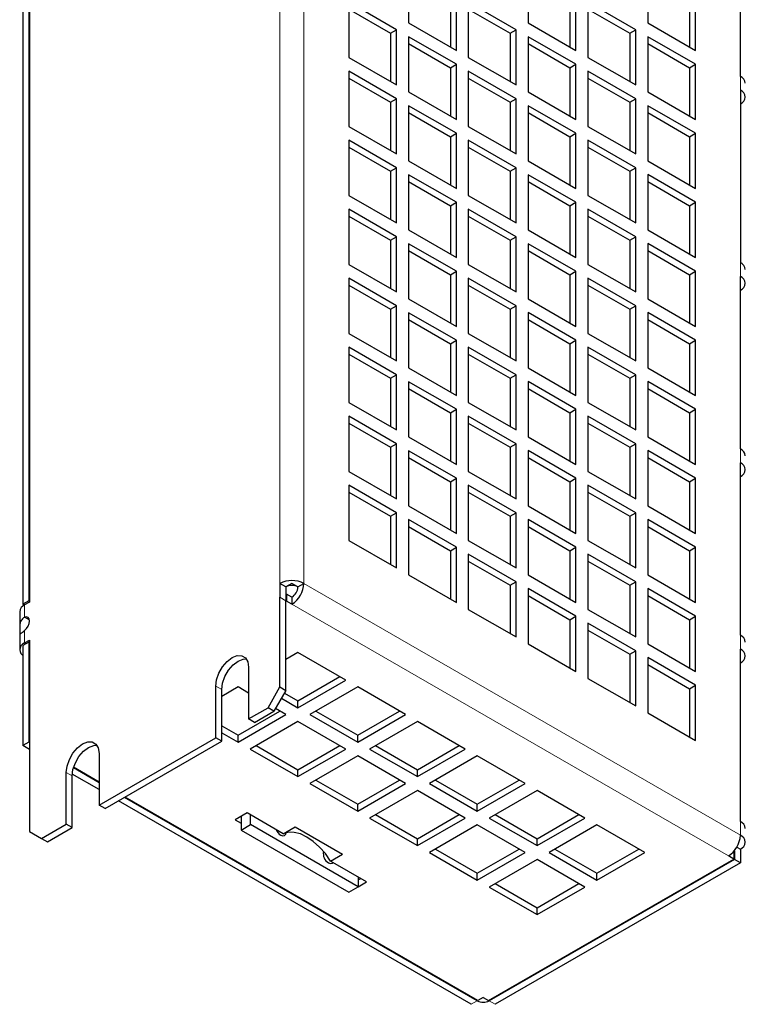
# Model space of a CAD drawing. Header units: millimetres. Extents: x 5 to 418, y 2 to 292.
# Tile 12 of 17: x 320 to 354, y 105 to 152. Entities that reach past the tile are written whole.
import ezdxf

# ---------------------------------------------------------------- set-up
doc = ezdxf.new("R2010")
doc.units = ezdxf.units.MM

msp = doc.modelspace()

# ---------------------------------------------------------------- linework, layer by layer
at = {"color": 7, "linetype": 'Continuous', "lineweight": 18}
for p, q in [((332.4141, 196.4717), (332.4141, 125.2693)), ((333.5455, 196.4717), (333.5455, 125.2693)), ((354.193, 149.2775), (354.193, 148.6243)), ((354.193, 140.4589), (354.193, 139.8057)), ((354.193, 131.6402), (354.193, 130.987)), ((333.5455, 125.2693), (354.193, 113.3497)), ((332.6969, 124.4528), (332.4141, 124.6161)), ((320.3367, 124.2579), (320.3367, 123.6797)), ((353.6273, 112.3699), (332.9798, 124.2895)), ((320.3367, 123.0397), (320.3367, 122.4615)), ((354.193, 122.8216), (354.193, 122.1684)), ((320.4074, 122.4207), (320.3367, 122.4615)), ((329.6564, 120.2479), (329.3735, 120.4112)), ((322.5853, 116.1658), (322.3025, 116.3291)), ((354.193, 114.003), (354.193, 113.3497)), ((341.4651, 105.3488), (341.7479, 105.5121)), ((341.7479, 105.5448), (341.7479, 105.5121)), ((342.3136, 105.5448), (342.3136, 105.5121)), ((342.3136, 105.5121), (342.5964, 105.3488))]:
    msp.add_line(p, q, dxfattribs=at)
at = {"color": 7, "linetype": 'Continuous', "lineweight": 25}
for p, q in [((320.563, 183.6694), (320.563, 124.3885)), ((320.2519, 183.4081), (320.2519, 124.2906)), ((320.5347, 183.5714), (320.5347, 124.4539)), ((354.193, 149.2775), (354.193, 157.4429)), ((338.4952, 154.4203), (338.4952, 151.8073)), ((344.1521, 154.4208), (344.1521, 151.8079)), ((349.8089, 154.4213), (349.8089, 151.8084)), ((340.4751, 152.9507), (340.4751, 150.6644)), ((340.7579, 150.5011), (340.7579, 153.114)), ((346.132, 152.9513), (346.132, 150.6649)), ((346.4148, 150.5016), (346.4148, 153.1145)), ((351.7888, 152.9518), (351.7888, 150.6654)), ((352.0717, 150.5021), (352.0717, 153.1151)), ((337.9295, 151.4807), (335.6668, 152.7869)), ((335.6668, 152.7869), (335.6668, 150.174)), ((335.6668, 152.4604), (337.6467, 151.3174)), ((343.5864, 151.4812), (341.3236, 152.7874)), ((341.3236, 152.7874), (341.3236, 150.1745)), ((341.3236, 152.4609), (343.3035, 151.3179)), ((349.2432, 151.4817), (346.9805, 152.788)), ((346.9805, 152.788), (346.9805, 150.175)), ((346.9805, 152.4614), (348.9604, 151.3184)), ((338.4952, 151.8073), (340.7579, 150.5011)), ((344.1521, 151.8079), (346.4148, 150.5016)), ((349.8089, 151.8084), (352.0717, 150.5021)), ((337.6467, 151.3174), (337.9295, 151.4807)), ((337.6467, 151.3174), (337.6467, 149.031)), ((337.9295, 148.8677), (337.9295, 151.4807)), ((340.7579, 149.8478), (338.4952, 151.1541)), ((338.4952, 151.1541), (338.4952, 148.5412)), ((343.3035, 151.3179), (343.5864, 151.4812)), ((343.3035, 151.3179), (343.3035, 149.0315)), ((343.5864, 148.8683), (343.5864, 151.4812)), ((346.4148, 149.8484), (344.1521, 151.1546)), ((344.1521, 151.1546), (344.1521, 148.5417)), ((348.9604, 151.3184), (349.2432, 151.4817)), ((348.9604, 151.3184), (348.9604, 149.0321)), ((349.2432, 148.8688), (349.2432, 151.4817)), ((352.0717, 149.8489), (349.8089, 151.1552)), ((349.8089, 151.1552), (349.8089, 148.5422)), ((338.4952, 150.8275), (340.4751, 149.6846)), ((344.1521, 150.8281), (346.132, 149.6851)), ((349.8089, 150.8286), (351.7888, 149.6856)), ((335.6668, 150.174), (337.9295, 148.8677)), ((341.3236, 150.1745), (343.5864, 148.8683)), ((346.9805, 150.175), (349.2432, 148.8688)), ((340.4751, 149.6846), (340.7579, 149.8478)), ((340.4751, 149.6846), (340.4751, 147.3982)), ((340.7579, 147.2349), (340.7579, 149.8478)), ((346.132, 149.6851), (346.4148, 149.8484)), ((346.132, 149.6851), (346.132, 147.3987)), ((346.4148, 147.2354), (346.4148, 149.8484)), ((351.7888, 149.6856), (352.0717, 149.8489)), ((351.7888, 149.6856), (351.7888, 147.3993)), ((352.0717, 147.236), (352.0717, 149.8489)), ((337.9295, 148.2145), (335.6668, 149.5208)), ((335.6668, 149.5208), (335.6668, 146.9078)), ((335.6668, 149.1942), (337.6467, 148.0512)), ((343.5864, 148.215), (341.3236, 149.5213)), ((341.3236, 149.5213), (341.3236, 146.9084)), ((341.3236, 149.1947), (343.3035, 148.0517)), ((349.2432, 148.2156), (346.9805, 149.5218)), ((346.9805, 149.5218), (346.9805, 146.9089)), ((346.9805, 149.1953), (348.9604, 148.0523)), ((338.4952, 148.5412), (340.7579, 147.2349)), ((344.1521, 148.5417), (346.4148, 147.2354)), ((349.8089, 148.5422), (352.0717, 147.236)), ((354.193, 148.6243), (354.193, 140.4589)), ((337.6467, 148.0512), (337.9295, 148.2145)), ((337.6467, 148.0512), (337.6467, 145.7649)), ((337.9295, 145.6016), (337.9295, 148.2145)), ((340.7579, 146.5817), (338.4952, 147.8879)), ((338.4952, 147.8879), (338.4952, 145.275)), ((343.3035, 148.0517), (343.5864, 148.215)), ((343.3035, 148.0517), (343.3035, 145.7654)), ((343.5864, 145.6021), (343.5864, 148.215)), ((346.4148, 146.5822), (344.1521, 147.8885)), ((344.1521, 147.8885), (344.1521, 145.2755)), ((348.9604, 148.0523), (349.2432, 148.2156)), ((348.9604, 148.0523), (348.9604, 145.7659)), ((349.2432, 145.6026), (349.2432, 148.2156)), ((352.0717, 146.5827), (349.8089, 147.889)), ((349.8089, 147.889), (349.8089, 145.2761)), ((338.4952, 147.5614), (340.4751, 146.4184)), ((344.1521, 147.5619), (346.132, 146.4189)), ((349.8089, 147.5624), (351.7888, 146.4195)), ((335.6668, 146.9078), (337.9295, 145.6016)), ((341.3236, 146.9084), (343.5864, 145.6021)), ((346.9805, 146.9089), (349.2432, 145.6026)), ((340.4751, 146.4184), (340.7579, 146.5817)), ((340.4751, 146.4184), (340.4751, 144.132)), ((340.7579, 143.9688), (340.7579, 146.5817)), ((346.132, 146.4189), (346.4148, 146.5822)), ((346.132, 146.4189), (346.132, 144.1326)), ((346.4148, 143.9693), (346.4148, 146.5822)), ((351.7888, 146.4195), (352.0717, 146.5827)), ((351.7888, 146.4195), (351.7888, 144.1331)), ((352.0717, 143.9698), (352.0717, 146.5827)), ((337.9295, 144.9483), (335.6668, 146.2546)), ((335.6668, 146.2546), (335.6668, 143.6417)), ((335.6668, 145.928), (337.6467, 144.7851)), ((343.5864, 144.9489), (341.3236, 146.2551)), ((341.3236, 146.2551), (341.3236, 143.6422)), ((341.3236, 145.9286), (343.3035, 144.7856)), ((349.2432, 144.9494), (346.9805, 146.2557)), ((346.9805, 146.2557), (346.9805, 143.6427)), ((346.9805, 145.9291), (348.9604, 144.7861)), ((338.4952, 145.275), (340.7579, 143.9688)), ((344.1521, 145.2755), (346.4148, 143.9693)), ((349.8089, 145.2761), (352.0717, 143.9698)), ((337.6467, 144.7851), (337.9295, 144.9483)), ((337.6467, 144.7851), (337.6467, 142.4987)), ((337.9295, 142.3354), (337.9295, 144.9483)), ((340.7579, 143.3155), (338.4952, 144.6218)), ((338.4952, 144.6218), (338.4952, 142.0088)), ((343.3035, 144.7856), (343.5864, 144.9489)), ((343.3035, 144.7856), (343.3035, 142.4992)), ((343.5864, 142.3359), (343.5864, 144.9489)), ((346.4148, 143.3161), (344.1521, 144.6223)), ((344.1521, 144.6223), (344.1521, 142.0094)), ((348.9604, 144.7861), (349.2432, 144.9494)), ((348.9604, 144.7861), (348.9604, 142.4997)), ((349.2432, 142.3365), (349.2432, 144.9494)), ((352.0717, 143.3166), (349.8089, 144.6228)), ((349.8089, 144.6228), (349.8089, 142.0099)), ((338.4952, 144.2952), (340.4751, 143.1522)), ((344.1521, 144.2957), (346.132, 143.1528)), ((349.8089, 144.2963), (351.7888, 143.1533)), ((335.6668, 143.6417), (337.9295, 142.3354)), ((341.3236, 143.6422), (343.5864, 142.3359)), ((346.9805, 143.6427), (349.2432, 142.3365)), ((340.4751, 143.1522), (340.7579, 143.3155)), ((340.4751, 143.1522), (340.4751, 140.8659)), ((340.7579, 140.7026), (340.7579, 143.3155)), ((346.132, 143.1528), (346.4148, 143.3161)), ((346.132, 143.1528), (346.132, 140.8664)), ((346.4148, 140.7031), (346.4148, 143.3161)), ((351.7888, 143.1533), (352.0717, 143.3166)), ((351.7888, 143.1533), (351.7888, 140.8669)), ((352.0717, 140.7037), (352.0717, 143.3166)), ((337.9295, 141.6822), (335.6668, 142.9884)), ((335.6668, 142.9884), (335.6668, 140.3755)), ((335.6668, 142.6619), (337.6467, 141.5189)), ((343.5864, 141.6827), (341.3236, 142.989)), ((341.3236, 142.989), (341.3236, 140.376)), ((341.3236, 142.6624), (343.3035, 141.5194)), ((349.2432, 141.6832), (346.9805, 142.9895)), ((346.9805, 142.9895), (346.9805, 140.3766)), ((346.9805, 142.6629), (348.9604, 141.52)), ((338.4952, 142.0088), (340.7579, 140.7026)), ((344.1521, 142.0094), (346.4148, 140.7031)), ((349.8089, 142.0099), (352.0717, 140.7037)), ((337.6467, 141.5189), (337.9295, 141.6822)), ((337.6467, 141.5189), (337.6467, 139.2325)), ((337.9295, 139.0692), (337.9295, 141.6822)), ((340.7579, 140.0494), (338.4952, 141.3556)), ((338.4952, 141.3556), (338.4952, 138.7427)), ((343.3035, 141.5194), (343.5864, 141.6827)), ((343.3035, 141.5194), (343.3035, 139.2331)), ((343.5864, 139.0698), (343.5864, 141.6827)), ((346.4148, 140.0499), (344.1521, 141.3561)), ((344.1521, 141.3561), (344.1521, 138.7432)), ((348.9604, 141.52), (349.2432, 141.6832)), ((348.9604, 141.52), (348.9604, 139.2336)), ((349.2432, 139.0703), (349.2432, 141.6832)), ((352.0717, 140.0504), (349.8089, 141.3567)), ((349.8089, 141.3567), (349.8089, 138.7437)), ((338.4952, 141.029), (340.4751, 139.8861)), ((344.1521, 141.0296), (346.132, 139.8866)), ((349.8089, 141.0301), (351.7888, 139.8871)), ((335.6668, 140.3755), (337.9295, 139.0692)), ((341.3236, 140.376), (343.5864, 139.0698)), ((346.9805, 140.3766), (349.2432, 139.0703)), ((340.4751, 139.8861), (340.7579, 140.0494)), ((340.4751, 139.8861), (340.4751, 137.5997)), ((340.7579, 137.4364), (340.7579, 140.0494)), ((346.132, 139.8866), (346.4148, 140.0499)), ((346.132, 139.8866), (346.132, 137.6002)), ((346.4148, 137.437), (346.4148, 140.0499)), ((351.7888, 139.8871), (352.0717, 140.0504)), ((351.7888, 139.8871), (351.7888, 137.6008)), ((352.0717, 137.4375), (352.0717, 140.0504)), ((337.9295, 138.416), (335.6668, 139.7223)), ((335.6668, 139.7223), (335.6668, 137.1093)), ((335.6668, 139.3957), (337.6467, 138.2527)), ((343.5864, 138.4165), (341.3236, 139.7228)), ((341.3236, 139.7228), (341.3236, 137.1099)), ((341.3236, 139.3962), (343.3035, 138.2533)), ((349.2432, 138.4171), (346.9805, 139.7233)), ((346.9805, 139.7233), (346.9805, 137.1104)), ((346.9805, 139.3968), (348.9604, 138.2538)), ((354.193, 131.6402), (354.193, 139.8057)), ((338.4952, 138.7427), (340.7579, 137.4364)), ((344.1521, 138.7432), (346.4148, 137.437)), ((349.8089, 138.7437), (352.0717, 137.4375)), ((337.6467, 138.2527), (337.9295, 138.416)), ((337.6467, 138.2527), (337.6467, 135.9664)), ((337.9295, 135.8031), (337.9295, 138.416)), ((340.7579, 136.7832), (338.4952, 138.0894)), ((338.4952, 138.0894), (338.4952, 135.4765)), ((343.3035, 138.2533), (343.5864, 138.4165)), ((343.3035, 138.2533), (343.3035, 135.9669)), ((343.5864, 135.8036), (343.5864, 138.4165)), ((346.4148, 136.7837), (344.1521, 138.09)), ((344.1521, 138.09), (344.1521, 135.477)), ((348.9604, 138.2538), (349.2432, 138.4171)), ((348.9604, 138.2538), (348.9604, 135.9674)), ((349.2432, 135.8041), (349.2432, 138.4171)), ((352.0717, 136.7843), (349.8089, 138.0905)), ((349.8089, 138.0905), (349.8089, 135.4776)), ((338.4952, 137.7629), (340.4751, 136.6199)), ((344.1521, 137.7634), (346.132, 136.6204)), ((349.8089, 137.7639), (351.7888, 136.621)), ((335.6668, 137.1093), (337.9295, 135.8031)), ((341.3236, 137.1099), (343.5864, 135.8036)), ((346.9805, 137.1104), (349.2432, 135.8041)), ((340.4751, 136.6199), (340.7579, 136.7832)), ((340.4751, 136.6199), (340.4751, 134.3335)), ((340.7579, 134.1703), (340.7579, 136.7832)), ((346.132, 136.6204), (346.4148, 136.7837)), ((346.132, 136.6204), (346.132, 134.3341)), ((346.4148, 134.1708), (346.4148, 136.7837)), ((351.7888, 136.621), (352.0717, 136.7843)), ((351.7888, 136.621), (351.7888, 134.3346)), ((352.0717, 134.1713), (352.0717, 136.7843)), ((337.9295, 135.1498), (335.6668, 136.4561)), ((335.6668, 136.4561), (335.6668, 133.8432)), ((335.6668, 136.1295), (337.6467, 134.9866)), ((343.5864, 135.1504), (341.3236, 136.4566)), ((341.3236, 136.4566), (341.3236, 133.8437)), ((341.3236, 136.1301), (343.3035, 134.9871)), ((349.2432, 135.1509), (346.9805, 136.4572)), ((346.9805, 136.4572), (346.9805, 133.8442)), ((346.9805, 136.1306), (348.9604, 134.9876)), ((338.4952, 135.4765), (340.7579, 134.1703)), ((344.1521, 135.477), (346.4148, 134.1708)), ((349.8089, 135.4776), (352.0717, 134.1713)), ((337.6467, 134.9866), (337.9295, 135.1498)), ((337.6467, 134.9866), (337.6467, 132.7002)), ((337.9295, 132.5369), (337.9295, 135.1498)), ((340.7579, 133.517), (338.4952, 134.8233)), ((338.4952, 134.8233), (338.4952, 132.2104)), ((343.3035, 134.9871), (343.5864, 135.1504)), ((343.3035, 134.9871), (343.3035, 132.7007)), ((343.5864, 132.5374), (343.5864, 135.1504)), ((346.4148, 133.5176), (344.1521, 134.8238)), ((344.1521, 134.8238), (344.1521, 132.2109)), ((348.9604, 134.9876), (349.2432, 135.1509)), ((348.9604, 134.9876), (348.9604, 132.7013)), ((349.2432, 132.538), (349.2432, 135.1509)), ((352.0717, 133.5181), (349.8089, 134.8243)), ((349.8089, 134.8243), (349.8089, 132.2114)), ((338.4952, 134.4967), (340.4751, 133.3537)), ((344.1521, 134.4973), (346.132, 133.3543)), ((349.8089, 134.4978), (351.7888, 133.3548)), ((335.6668, 133.8432), (337.9295, 132.5369)), ((341.3236, 133.8437), (343.5864, 132.5374)), ((346.9805, 133.8442), (349.2432, 132.538)), ((340.4751, 133.3537), (340.7579, 133.517)), ((340.4751, 133.3537), (340.4751, 131.0674)), ((340.7579, 130.9041), (340.7579, 133.517)), ((346.132, 133.3543), (346.4148, 133.5176)), ((346.132, 133.3543), (346.132, 131.0679)), ((346.4148, 130.9046), (346.4148, 133.5176)), ((351.7888, 133.3548), (352.0717, 133.5181)), ((351.7888, 133.3548), (351.7888, 131.0684)), ((352.0717, 130.9052), (352.0717, 133.5181)), ((337.9295, 131.8837), (335.6668, 133.1899)), ((335.6668, 133.1899), (335.6668, 130.577)), ((335.6668, 132.8634), (337.6467, 131.7204)), ((343.5864, 131.8842), (341.3236, 133.1905)), ((341.3236, 133.1905), (341.3236, 130.5775)), ((341.3236, 132.8639), (343.3035, 131.7209)), ((349.2432, 131.8847), (346.9805, 133.191)), ((346.9805, 133.191), (346.9805, 130.5781)), ((346.9805, 132.8644), (348.9604, 131.7215)), ((338.4952, 132.2104), (340.7579, 130.9041)), ((344.1521, 132.2109), (346.4148, 130.9046)), ((349.8089, 132.2114), (352.0717, 130.9052)), ((337.6467, 131.7204), (337.9295, 131.8837)), ((337.6467, 131.7204), (337.6467, 129.434)), ((337.9295, 129.2708), (337.9295, 131.8837)), ((340.7579, 130.2509), (338.4952, 131.5571)), ((338.4952, 131.5571), (338.4952, 128.9442)), ((343.3035, 131.7209), (343.5864, 131.8842)), ((343.3035, 131.7209), (343.3035, 129.4346)), ((343.5864, 129.2713), (343.5864, 131.8842)), ((346.4148, 130.2514), (344.1521, 131.5577)), ((344.1521, 131.5577), (344.1521, 128.9447)), ((348.9604, 131.7215), (349.2432, 131.8847)), ((348.9604, 131.7215), (348.9604, 129.4351)), ((349.2432, 129.2718), (349.2432, 131.8847)), ((352.0717, 130.2519), (349.8089, 131.5582)), ((349.8089, 131.5582), (349.8089, 128.9453)), ((338.4952, 131.2306), (340.4751, 130.0876)), ((344.1521, 131.2311), (346.132, 130.0881)), ((349.8089, 131.2316), (351.7888, 130.0886)), ((354.193, 122.8216), (354.193, 130.987)), ((335.6668, 130.577), (337.9295, 129.2708)), ((341.3236, 130.5775), (343.5864, 129.2713)), ((346.9805, 130.5781), (349.2432, 129.2718)), ((340.4751, 130.0876), (340.7579, 130.2509)), ((340.4751, 130.0876), (340.4751, 127.8012)), ((340.7579, 127.6379), (340.7579, 130.2509)), ((346.132, 130.0881), (346.4148, 130.2514)), ((346.132, 130.0881), (346.132, 127.8017)), ((346.4148, 127.6385), (346.4148, 130.2514)), ((351.7888, 130.0886), (352.0717, 130.2519)), ((351.7888, 130.0886), (351.7888, 127.8023)), ((352.0717, 127.639), (352.0717, 130.2519)), ((337.9295, 128.6175), (335.6668, 129.9238)), ((335.6668, 129.9238), (335.6668, 127.3108)), ((335.6668, 129.5972), (337.6467, 128.4542)), ((343.5864, 128.6181), (341.3236, 129.9243)), ((341.3236, 129.9243), (341.3236, 127.3114)), ((341.3236, 129.5977), (343.3035, 128.4548)), ((349.2432, 128.6186), (346.9805, 129.9248)), ((346.9805, 129.9248), (346.9805, 127.3119)), ((346.9805, 129.5983), (348.9604, 128.4553)), ((338.4952, 128.9442), (340.7579, 127.6379)), ((344.1521, 128.9447), (346.4148, 127.6385)), ((349.8089, 128.9453), (352.0717, 127.639)), ((337.6467, 128.4542), (337.9295, 128.6175)), ((337.6467, 128.4542), (337.6467, 126.1679)), ((337.9295, 126.0046), (337.9295, 128.6175)), ((340.7579, 126.9847), (338.4952, 128.291)), ((338.4952, 128.291), (338.4952, 125.678)), ((343.3035, 128.4548), (343.5864, 128.6181)), ((343.3035, 128.4548), (343.3035, 126.1684)), ((343.5864, 126.0051), (343.5864, 128.6181)), ((346.4148, 126.9852), (344.1521, 128.2915)), ((344.1521, 128.2915), (344.1521, 125.6786)), ((348.9604, 128.4553), (349.2432, 128.6186)), ((348.9604, 128.4553), (348.9604, 126.1689)), ((349.2432, 126.0057), (349.2432, 128.6186)), ((352.0717, 126.9858), (349.8089, 128.292)), ((349.8089, 128.292), (349.8089, 125.6791)), ((338.4952, 127.9644), (340.4751, 126.8214)), ((344.1521, 127.9649), (346.132, 126.822)), ((349.8089, 127.9655), (351.7888, 126.8225)), ((335.6668, 127.3108), (337.9295, 126.0046)), ((341.3236, 127.3114), (343.5864, 126.0051)), ((346.9805, 127.3119), (349.2432, 126.0057)), ((340.4751, 126.8214), (340.7579, 126.9847)), ((340.4751, 126.8214), (340.4751, 124.5351)), ((340.7579, 124.3718), (340.7579, 126.9847)), ((346.132, 126.822), (346.4148, 126.9852)), ((346.132, 126.822), (346.132, 124.5356)), ((346.4148, 124.3723), (346.4148, 126.9852)), ((351.7888, 126.8225), (352.0717, 126.9858)), ((351.7888, 126.8225), (351.7888, 124.5361)), ((352.0717, 124.3728), (352.0717, 126.9858)), ((343.5864, 125.3519), (341.3236, 126.6581)), ((341.3236, 126.6581), (341.3236, 124.0452)), ((341.3236, 126.3316), (343.3035, 125.1886)), ((349.2432, 125.3524), (346.9805, 126.6587)), ((346.9805, 126.6587), (346.9805, 124.0457)), ((346.9805, 126.3321), (348.9604, 125.1891)), ((338.4952, 125.678), (340.7579, 124.3718)), ((344.1521, 125.6786), (346.4148, 124.3723)), ((349.8089, 125.6791), (352.0717, 124.3728)), ((332.4141, 125.2693), (332.4141, 124.6161)), ((332.6969, 125.106), (332.4141, 125.2693)), ((332.9798, 125.2693), (332.6969, 125.106)), ((332.6969, 125.106), (332.6969, 124.4528)), ((333.2626, 125.106), (332.9798, 125.2693)), ((333.2626, 125.106), (333.5455, 125.2693)), ((343.3035, 125.1886), (343.5864, 125.3519)), ((343.3035, 125.1886), (343.3035, 122.9022)), ((343.5864, 122.739), (343.5864, 125.3519)), ((346.4148, 123.7191), (344.1521, 125.0253)), ((344.1521, 125.0253), (344.1521, 122.4124)), ((348.9604, 125.1891), (349.2432, 125.3524)), ((348.9604, 125.1891), (348.9604, 122.9028)), ((349.2432, 122.7395), (349.2432, 125.3524)), ((352.0717, 123.7196), (349.8089, 125.0259)), ((349.8089, 125.0259), (349.8089, 122.4129)), ((320.5347, 124.4539), (320.2519, 124.2906)), ((320.5347, 124.4539), (320.563, 124.4375)), ((332.4141, 120.37), (332.4141, 124.6161)), ((332.7252, 124.7631), (332.6969, 124.7467)), ((332.6969, 120.2068), (332.6969, 124.4528)), ((332.7252, 124.7631), (332.7252, 124.4364)), ((332.9798, 124.6161), (332.7252, 124.7631)), ((332.9798, 124.6161), (332.9798, 124.2895)), ((344.1521, 124.6988), (346.132, 123.5558)), ((349.8089, 124.6993), (351.7888, 123.5563)), ((320.2519, 124.2906), (320.3228, 124.2497)), ((320.563, 124.3885), (320.3367, 124.2579)), ((332.7252, 124.4364), (332.6969, 124.4201)), ((332.9798, 124.2895), (332.7252, 124.4364)), ((341.3236, 124.0452), (343.5864, 122.739)), ((346.9805, 124.0457), (349.2432, 122.7395)), ((320.1024, 123.9314), (320.1024, 122.9611)), ((320.5556, 123.5534), (320.3367, 123.6797)), ((346.132, 123.5558), (346.4148, 123.7191)), ((346.132, 123.5558), (346.132, 121.2694)), ((346.4148, 121.1061), (346.4148, 123.7191)), ((351.7888, 123.5563), (352.0717, 123.7196)), ((351.7888, 123.5563), (351.7888, 121.27)), ((352.0717, 121.1067), (352.0717, 123.7196)), ((349.2432, 122.0863), (346.9805, 123.3925)), ((346.9805, 123.3925), (346.9805, 120.7796)), ((346.9805, 123.0659), (348.9604, 121.923)), ((320.1024, 122.9611), (320.1024, 122.135)), ((320.3367, 122.4615), (320.563, 122.5922)), ((320.563, 122.5922), (320.563, 117.7746)), ((320.5347, 122.4942), (320.2519, 122.3309)), ((320.2519, 122.3309), (320.2519, 117.5949)), ((320.5347, 122.4942), (320.5347, 117.7582)), ((320.563, 122.4778), (320.5347, 122.4942)), ((344.1521, 122.4124), (346.4148, 121.1061)), ((349.8089, 122.4129), (352.0717, 121.1067)), ((354.193, 114.003), (354.193, 122.1684)), ((333.2626, 122.0036), (332.6969, 121.677)), ((335.5254, 120.6973), (333.2626, 122.0036)), ((348.9604, 121.923), (349.2432, 122.0863)), ((348.9604, 121.923), (348.9604, 119.6366)), ((349.2432, 119.4733), (349.2432, 122.0863)), ((352.0717, 120.4534), (349.8089, 121.7597)), ((349.8089, 121.7597), (349.8089, 119.1468)), ((330.9292, 121.3092), (330.9292, 118.8596)), ((349.8089, 121.4331), (351.7888, 120.2902)), ((333.2626, 119.7177), (335.2425, 120.8606)), ((346.9805, 120.7796), (349.2432, 119.4733)), ((329.3735, 117.9615), (329.3735, 120.4112)), ((330.4342, 120.3707), (329.6564, 119.9217)), ((330.9292, 120.085), (330.4342, 120.3707)), ((331.8484, 119.3902), (332.4141, 120.37)), ((332.4141, 120.37), (332.6969, 120.2068)), ((333.2626, 119.391), (335.5254, 120.6973)), ((336.091, 120.3707), (333.8283, 119.0645)), ((338.3538, 119.0645), (336.091, 120.3707)), ((351.7888, 120.2902), (352.0717, 120.4534)), ((351.7888, 120.2902), (351.7888, 118.0038)), ((352.0717, 117.8405), (352.0717, 120.4534)), ((329.6564, 117.7983), (329.6564, 120.2479)), ((332.6969, 120.2068), (332.1312, 119.227)), ((332.4851, 119.8399), (333.2626, 119.391)), ((332.6265, 120.0849), (333.2626, 119.7177)), ((330.9292, 118.8596), (331.8484, 119.3902)), ((332.1312, 119.227), (331.8484, 119.3902)), ((332.6969, 119.0645), (332.2023, 119.35)), ((333.2626, 119.391), (333.2626, 119.7177)), ((330.4342, 118.0848), (332.414, 119.2278)), ((330.4342, 117.7582), (332.6969, 119.0645)), ((331.212, 118.6963), (330.9292, 118.8596)), ((331.212, 118.6963), (332.1312, 119.227)), ((333.8283, 119.0645), (336.091, 117.7582)), ((334.1112, 119.2278), (336.091, 118.0848)), ((336.091, 118.0848), (338.0709, 119.2278)), ((336.091, 117.7582), (338.3538, 119.0645)), ((349.8089, 119.1468), (352.0717, 117.8405)), ((329.6564, 118.5339), (330.4342, 118.0848)), ((333.2626, 118.7379), (330.9999, 117.4317)), ((335.5254, 117.4317), (333.2626, 118.7379)), ((338.9195, 118.7379), (336.6567, 117.4317)), ((341.1822, 117.4317), (338.9195, 118.7379)), ((323.8581, 114.7775), (329.3735, 117.9615)), ((329.6564, 117.7983), (329.3735, 117.9615)), ((329.6564, 118.2073), (330.4342, 117.7582)), ((330.4342, 117.7582), (330.4342, 118.0848)), ((336.091, 117.7582), (336.091, 118.0848)), ((320.5347, 117.7582), (320.2519, 117.5949)), ((320.563, 117.4153), (320.2519, 117.5949)), ((320.563, 117.7419), (320.5347, 117.7582)), ((320.563, 117.7746), (320.563, 113.5285)), ((324.1409, 114.6143), (329.6564, 117.7983)), ((331.2828, 117.595), (333.2626, 116.452)), ((333.2626, 116.452), (335.2425, 117.595)), ((336.9396, 117.595), (338.9195, 116.452)), ((338.9195, 116.452), (340.8993, 117.595)), ((323.8581, 117.2272), (323.8581, 114.7775)), ((330.9999, 117.4317), (333.2626, 116.1254)), ((333.2626, 116.1254), (335.5254, 117.4317)), ((336.091, 117.1051), (333.8283, 115.7989)), ((338.3538, 115.7989), (336.091, 117.1051)), ((336.6567, 117.4317), (338.9195, 116.1254)), ((338.9195, 116.1254), (341.1822, 117.4317)), ((341.7479, 117.1051), (339.4852, 115.7989)), ((344.0106, 115.7989), (341.7479, 117.1051)), ((323.8581, 115.8397), (322.6436, 116.5408)), ((323.8581, 115.8723), (322.6521, 116.5685)), ((322.3025, 113.8795), (322.3025, 116.3291)), ((322.5853, 113.7162), (322.5853, 116.1658)), ((323.8581, 115.5131), (322.5883, 116.2462)), ((333.2626, 116.1254), (333.2626, 116.452)), ((338.9195, 116.1254), (338.9195, 116.452)), ((333.8283, 115.7989), (336.091, 114.4926)), ((334.1112, 115.9622), (336.091, 114.8192)), ((336.091, 114.8192), (338.0709, 115.9622)), ((336.091, 114.4926), (338.3538, 115.7989)), ((339.4852, 115.7989), (341.7479, 114.4926)), ((339.768, 115.9622), (341.7479, 114.8192)), ((341.7479, 114.8192), (343.7278, 115.9622)), ((341.7479, 114.4926), (344.0106, 115.7989)), ((341.7479, 105.5121), (325.0609, 115.1453)), ((341.7762, 105.5284), (325.0892, 115.1617)), ((338.9195, 115.4723), (336.6567, 114.166)), ((341.1822, 114.166), (338.9195, 115.4723)), ((344.5763, 115.4723), (342.3136, 114.166)), ((346.8391, 114.166), (344.5763, 115.4723)), ((324.1409, 114.6143), (323.8581, 114.7775)), ((341.4651, 105.3488), (324.778, 114.982)), ((336.091, 114.4926), (336.091, 114.8192)), ((341.7479, 114.4926), (341.7479, 114.8192)), ((330.8585, 114.411), (330.2928, 114.0844)), ((330.5756, 114.2477), (330.5756, 113.5945)), ((332.5644, 113.4261), (330.8585, 114.411)), ((331.0282, 113.8557), (331.0282, 114.313)), ((336.9396, 114.3293), (338.9195, 113.1864)), ((338.9195, 113.1864), (340.8993, 114.3293)), ((342.5965, 114.3293), (344.5763, 113.1864)), ((344.5763, 113.1864), (346.5562, 114.3293)), ((321.1287, 113.2019), (322.3025, 113.8795)), ((322.5853, 113.7162), (322.3025, 113.8795)), ((330.2928, 114.0844), (330.5756, 113.9211)), ((330.5756, 113.5945), (331.0282, 113.8557)), ((336.1193, 110.9167), (331.0282, 113.8557)), ((332.5644, 113.4261), (333.1301, 113.7527)), ((333.1301, 113.7527), (335.3751, 112.4567)), ((336.6567, 114.166), (338.9195, 112.8598)), ((338.9195, 112.8598), (341.1822, 114.166)), ((341.7479, 113.8395), (339.4852, 112.5332)), ((344.0106, 112.5332), (341.7479, 113.8395)), ((342.3136, 114.166), (344.5763, 112.8598)), ((344.5763, 112.8598), (346.8391, 114.166)), ((347.4048, 113.8395), (345.142, 112.5332)), ((349.6675, 112.5332), (347.4048, 113.8395)), ((320.563, 113.5285), (321.1287, 113.2019)), ((321.4115, 113.0386), (322.5853, 113.7162)), ((330.5756, 113.5945), (335.6668, 110.6554)), ((321.1287, 113.2019), (321.4115, 113.0386)), ((338.9195, 112.8598), (338.9195, 113.1864)), ((344.5763, 112.8598), (344.5763, 113.1864)), ((334.8094, 112.1301), (335.3751, 112.4567)), ((339.4852, 112.5332), (341.7479, 111.227)), ((339.768, 112.6965), (341.7479, 111.5536)), ((341.7479, 111.5536), (343.7278, 112.6965)), ((341.7479, 111.227), (344.0106, 112.5332)), ((345.142, 112.5332), (347.4048, 111.227)), ((345.4249, 112.6965), (347.4048, 111.5536)), ((347.4048, 111.5536), (349.3846, 112.6965)), ((347.4048, 111.227), (349.6675, 112.5332)), ((353.8819, 112.223), (353.6273, 112.3699)), ((353.8819, 112.5496), (353.8601, 112.5622)), ((353.8819, 112.5496), (353.8819, 112.223)), ((353.9101, 112.6207), (353.9101, 112.2067)), ((354.0273, 112.7922), (354.193, 112.6966)), ((354.193, 112.6966), (354.193, 112.0434)), ((336.5153, 111.1453), (334.8094, 112.1301)), ((342.2853, 105.5284), (353.8819, 112.223)), ((344.5763, 112.2067), (342.3136, 110.9004)), ((353.9101, 112.2067), (342.3136, 105.5121)), ((354.193, 112.0434), (342.5964, 105.3488)), ((346.8391, 110.9004), (344.5763, 112.2067)), ((354.193, 112.0434), (353.9101, 112.2067)), ((341.7479, 111.227), (341.7479, 111.5536)), ((347.4048, 111.227), (347.4048, 111.5536)), ((336.1193, 111.3739), (336.1193, 110.9167)), ((336.1193, 111.2433), (336.2324, 111.3086)), ((336.1193, 110.9167), (336.5153, 111.1453)), ((342.5965, 111.0637), (344.5763, 109.9208)), ((344.5763, 109.9208), (346.5562, 111.0637)), ((335.6668, 110.6554), (336.1193, 110.9167)), ((342.3136, 110.9004), (344.5763, 109.5942)), ((344.5763, 109.5942), (346.8391, 110.9004)), ((344.5763, 109.5942), (344.5763, 109.9208)), ((342.0307, 105.6754), (341.7762, 105.5284)), ((342.0307, 105.6754), (342.2853, 105.5284))]:
    msp.add_line(p, q, dxfattribs=at)
at = {"color": 7, "linetype": 'Continuous', "lineweight": 25, "flags": 128}
for points in [[(320.3367, 123.0397), (320.4265, 123.132), (320.4992, 123.247), (320.5466, 123.3712), (320.563, 123.4903), (320.5466, 123.5905), (320.4992, 123.6601), (320.4265, 123.691), (320.3367, 123.6797)], [(320.3367, 122.4615), (320.2372, 122.3915), (320.1633, 122.3117), (320.1178, 122.2251), (320.1024, 122.135), (320.1178, 122.0449), (320.1633, 121.9582), (320.2372, 121.8784), (320.2519, 121.8662)], [(329.3735, 120.4112), (329.4116, 120.7107), (329.5221, 121.0249), (329.6942, 121.3229), (329.911, 121.5757), (330.1513, 121.7584), (330.3917, 121.8532), (330.6085, 121.8508), (330.7806, 121.7514), (330.8911, 121.5648), (330.9292, 121.3092)], [(329.6564, 120.2479), (329.6944, 120.5474), (329.8049, 120.8616), (329.977, 121.1596), (330.1938, 121.4124), (330.4342, 121.5951), (330.6745, 121.6899), (330.8242, 121.6992)], [(322.3025, 116.3291), (322.3405, 116.6287), (322.451, 116.9428), (322.6231, 117.2409), (322.8399, 117.4936), (323.0803, 117.6763), (323.3206, 117.7711), (323.5375, 117.7687), (323.7095, 117.6694), (323.82, 117.4827), (323.8581, 117.2272)], [(322.5853, 116.1658), (322.6234, 116.4654), (322.7339, 116.7795), (322.9059, 117.0776), (323.1228, 117.3303), (323.3631, 117.5131), (323.6035, 117.6079), (323.7532, 117.6171)], [(332.4503, 113.3533), (332.5479, 113.3194), (332.6306, 113.3355), (332.6859, 113.3991), (332.7042, 113.4734)], [(334.8094, 112.1301), (334.5624, 112.4817), (334.2869, 112.7951), (333.9918, 113.0601), (333.6869, 113.2681), (333.3819, 113.4122), (333.0869, 113.4879), (332.8114, 113.4926), (332.5644, 113.4261)], [(334.7133, 112.0469), (334.8109, 112.013), (334.8937, 112.029), (334.9297, 112.0607)]]:
    msp.add_lwpolyline(points, dxfattribs=at)
at = {"color": 7, "linetype": 'Continuous', "lineweight": 25}
for centre, radius, start, end in [((354.0269, 148.911), 0.4024, 5.6948, 65.62534), ((354.069, 148.2977), 0.3493, 290.78342, 69.21658), ((354.0269, 140.0924), 0.4024, 5.6948, 65.62534), ((354.069, 139.4791), 0.3493, 290.78342, 69.21658), ((354.0269, 131.2738), 0.4024, 5.6948, 65.62534), ((354.069, 130.6605), 0.3493, 290.78342, 69.21658), ((332.9798, 124.1775), 1.2296, 62.60967, 117.39033), ((332.9798, 124.5601), 0.6148, 62.60967, 117.39033), ((332.3173, 125.3252), 1.2294, 302.60548, 357.39452), ((332.6485, 125.134), 0.6147, 302.60548, 357.39452), ((320.5028, 123.8914), 0.4024, 114.37466, 174.3052), ((354.0269, 122.4551), 0.4024, 5.6948, 65.62534), ((354.069, 121.8418), 0.3493, 290.78342, 69.21658), ((354.0269, 113.6365), 0.4024, 5.6948, 65.62534), ((332.7531, 113.8225), 0.5585, 201.6017, 237.16474), ((352.9648, 113.4056), 1.2294, 302.60548, 357.39452), ((354.069, 113.0232), 0.3493, 290.78342, 69.21658), ((334.9648, 112.4792), 0.5001, 167.52607, 239.81829), ((342.0307, 106.058), 0.6148, 242.60967, 297.39033)]:
    msp.add_arc(centre, radius, start, end, dxfattribs=at)
for points, knots in [([(320.3367, 123.6797), (320.2998, 123.6543), (320.2321, 123.6074), (320.1677, 123.5187), (320.1308, 123.4313), (320.1124, 123.3402), (320.1047, 123.2494), (320.1024, 123.1633), (320.1024, 123.0867), (320.1025, 123.0191), (320.1024, 122.9606), (320.1023, 122.9138), (320.1049, 122.8993), (320.1063, 122.892)], [0, 0, 0, 0, 0.1523118, 0.2798488, 0.3845711, 0.470068, 0.5554812, 0.6363262, 0.7057445, 0.7712203, 0.8488184, 0.9234451, 1, 1, 1, 1]), ([(320.1152, 122.8841), (320.1155, 122.8838), (320.1193, 122.8802), (320.1362, 122.8912), (320.1733, 122.9153), (320.2374, 122.9712), (320.3016, 123.0155), (320.3367, 123.0397)], [0, 0, 0, 0, 0.0142374, 0.2138537, 0.4325647, 0.6901199, 1, 1, 1, 1])]:
    msp.add_open_spline(points, degree=3, knots=knots, dxfattribs=at)

doc.saveas('drawing.dxf')
